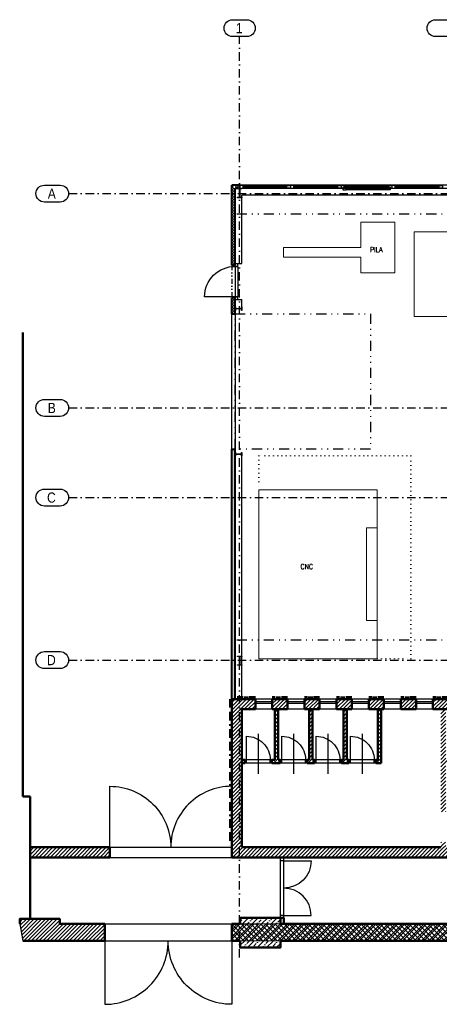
# Model space of a CAD drawing. Header units: millimetres. Extents: x 289644 to 361310, y -188841 to -159734.
# Tile 1 of 7: x 289644 to 302047, y -188841 to -159734. Entities that reach past the tile are written whole.
import ezdxf

# ---------------------------------------------------------------- set-up
doc = ezdxf.new("R2010")
doc.units = ezdxf.units.MM
for name, pattern in [('ACAD_ISO14W100', [24, 12, -3, 0, -3, 0, -3, 0, -3]), ('DASHDOT', [0.5, 0.25, -0.125, 0, -0.125]), ('DIVIDE', [8, 3, -1.5, 0.25, -1.5, 0.25, -1.5]), ('HRANIČNÍ', [44.45, 12.7, -6.35, 12.7, -6.35, 0, -6.35]), ('TEČKOVANÁ', [6.35, 0, -6.35])]:
    doc.linetypes.add(name, pattern=pattern)
for name, color, linetype in [('IN_C_CERCHOVANA', 7, 'DIVIDE'), ('IN_C_OSA', 6, 'DASHDOT'), ('IN_C_TENKA', 7, 'Continuous'), ('IN_NS_CERCHOVAMA', 20, 'DIVIDE'), ('IN_NS_TENKA', 20, 'Continuous'), ('IN_NS_VYPLNE OTVORU', 16, 'Continuous'), ('IN_VYPLNE OTVORU', 151, 'Continuous')]:
    doc.layers.add(name, color=color, linetype=linetype)
for name, color, linetype, lineweight in [('IN_C_TLUSTA', 5, 'Continuous', 50), ('IN_NS_TLUSTA', 1, 'Continuous', 40), ('IN_SLOUPY', 6, 'Continuous', 30), ('IN_SRAFY', 8, 'Continuous', 9), ('SLOUPY', 140, 'Continuous', 13)]:
    doc.layers.add(name, color=color, linetype=linetype, lineweight=lineweight)
doc.layers.add('IN_HELP', color=6, linetype='Continuous', plot=False)
doc.styles.add('ARIAL', font='arial.ttf')
doc.styles.add('ROMAND', font='romand.shx', dxfattribs={"width": 0.85})
pattern_1 = [(0, (0, -176228.025), (71.4375, 41.2444597), [47.625, -95.25]), (120, (0, -176228.025), (-71.4375, 41.24446), [47.625, -95.25]), (60, (0, -176228.025), (2e-07, 82.4889196), [-95.25, 47.625])]
pattern_2 = [(45, (0, -176228.025), (-56.1266, 56.1266), [])]

msp = doc.modelspace()

# ---------------------------------------------------------------- hatches: boundary and pattern name
at = {"layer": 'IN_SRAFY'}
h = msp.add_hatch(dxfattribs=at)
h.set_pattern_fill('HONEY', color=8, scale=15)
h.set_pattern_definition(pattern_1)
h.paths.add_polyline_path([(296010, -167961), (295910, -167961), (295910, -168426), (296010, -168426), (296010, -168283), (296010, -168282), (296010, -168282)])
h.paths.add_polyline_path([(296145, -164726), (296145, -164626), (295910, -164626), (295910, -166991), (296010, -166991), (296010, -164726)])
h = msp.add_hatch(dxfattribs=at)
h.set_pattern_fill('HONEY', color=8, scale=15)
h.set_pattern_definition(pattern_1)
h.paths.add_polyline_path([(296010, -172426), (295910, -172426), (295910, -179816), (296010, -179816)])
h = msp.add_hatch(dxfattribs=at)
h.set_pattern_fill('ANSI31', color=8, scale=25)
h.set_pattern_definition(pattern_2)
h.paths.add_polyline_path([(297285, -180116), (297185, -180116), (297185, -181616), (297098, -181616), (297098, -181716), (297343, -181716), (297343, -181616), (297285, -181616)], flags=17)
h.paths.add_polyline_path([(296298, -181616), (296210, -181616), (296210, -181716), (296298, -181716)], flags=17)
h.paths.add_polyline_path([(296145, -179816), (295910, -179816), (295910, -184496), (296145, -184496)])
h.paths.add_polyline_path([(296610, -179816), (296145, -179816), (296145, -184496), (302145, -184496), (302145, -184046), (302090, -184046), (302090, -184196), (296210, -184196), (296210, -180116), (296610, -180116)])
h.paths.add_polyline_path([(297560, -179816), (297110, -179816), (297110, -180116), (297560, -180116)])
h = msp.add_hatch(dxfattribs=at)
h.set_pattern_fill('ANSI31', color=8, scale=25)
h.set_pattern_definition(pattern_2)
h.paths.add_polyline_path([(298300, -180116), (298200, -180116), (298200, -181616), (298143, -181616), (298143, -181716), (298358, -181716), (298358, -181616), (298300, -181616)], flags=17)
h.paths.add_polyline_path([(299460, -179816), (299010, -179816), (299010, -180116), (299460, -180116)])
h.paths.add_polyline_path([(299315, -180116), (299215, -180116), (299215, -181616), (299158, -181616), (299158, -181716), (299373, -181716), (299373, -181616), (299315, -181616)])
h.paths.add_polyline_path([(300410, -179816), (299960, -179816), (299960, -180116), (300410, -180116)])
h.paths.add_polyline_path([(300330, -180116), (300230, -180116), (300230, -181616), (300173, -181616), (300173, -181716), (300330, -181716)])
h.paths.add_polyline_path([(298510, -180116), (298510, -179816), (298510, -179816), (298060, -179816), (298060, -180116)])
h = msp.add_hatch(dxfattribs=at)
h.set_pattern_fill('ANSI31', color=8, scale=25)
h.set_pattern_definition(pattern_2)
h.paths.add_polyline_path([(301360, -180116), (301360, -179816), (300910, -179816), (300910, -180116)])
h.paths.add_polyline_path([(301926, -179816), (301860, -179816), (301860, -180116), (301926, -180116)])
h.paths.add_polyline_path([(301926, -180116), (302145, -180116), (302145, -179816), (301926, -179816)])
h.paths.add_polyline_path([(302310, -179816), (302145, -179816), (302145, -180116), (302310, -180116)])
h.paths.add_polyline_path([(302090, -183146), (302145, -183146), (302145, -180116), (302090, -180116)])
h.paths.add_polyline_path([(302145, -183146), (302240, -183146), (302240, -181716), (302715, -181716), (302715, -181616), (302240, -181616), (302240, -180116), (302145, -180116)])
h.paths.add_polyline_path([(302240, -184196), (302240, -184046), (302145, -184046), (302145, -184496), (302850, -184496), (302850, -184196)])
h = msp.add_hatch(dxfattribs=at)
h.set_pattern_fill('ANSI31', color=8, scale=25)
h.set_pattern_definition(pattern_2)
h.paths.add_polyline_path([(292160, -186466), (290830, -186466), (290830, -186316), (289644, -186316), (289644, -186466), (289740, -186966), (292160, -186966), (292160, -186966)])
h.paths.add_polyline_path([(292310, -184196), (289950, -184196), (289950, -184496), (292310, -184496)])
h = msp.add_hatch(dxfattribs=at)
h.set_pattern_fill('ZDIVO-STR_PEV', color=8, scale=50, pattern_type=2)
h.set_pattern_definition([(45, (0, -176228.02), (-106.06602, 106.06602), []), (45, (70.71, -176228.02), (-106.06602, 106.06602), []), (135, (0, -176228.02), (-70.710678, -70.710678), [])])
h.paths.add_polyline_path([(296145, -186466), (296045, -186466), (295910, -186466), (295910, -186966), (296145, -186966)])
h.paths.add_polyline_path([(302145, -186466), (297350, -186466), (296245, -186466), (296245, -186466), (296145, -186466), (296145, -186966), (296164, -186966), (297401, -186966), (302145, -186966)])
h.paths.add_polyline_path([(308145, -186466), (304041, -186466), (302804, -186466), (302145, -186466), (302145, -186966), (302804, -186966), (304041, -186966), (308145, -186966)])
h.paths.add_polyline_path([(310785, -186466), (310635, -186466), (309420, -186466), (308145, -186466), (308145, -186966), (309420, -186966), (310657, -186966), (310785, -186966)])
h = msp.add_hatch(dxfattribs=at)
h.set_pattern_fill('BETON-PROSTY', color=8, scale=50, pattern_type=2)
h.set_pattern_definition([(45, (-6640, -176228.02), (-141.42136, 141.42136), []), (45, (-6498.58, -176228.02), (-70.71068, 212.13203), [100, -50, 0, -50])])
h.paths.add_polyline_path([(297350, -186286), (296164, -186286), (296164, -186466), (297350, -186466)])
h.paths.add_polyline_path([(297350, -186966), (296164, -186966), (296164, -187166), (297350, -187166)])

# ---------------------------------------------------------------- linework, layer by layer
at = {"color": 8, "linetype": 'Continuous', "lineweight": 15}
for p, q in [((299732, -166470), (299732, -165720)), ((300732, -165720), (299732, -165720)), ((300732, -167220), (300732, -165720)), ((301303, -166005), (301303, -168505)), ((311303, -166005), (301303, -166005)), ((297441, -166757), (297441, -166470)), ((299732, -166470), (297441, -166470)), ((299732, -166757), (297441, -166757)), ((299732, -167220), (299732, -166757)), ((300732, -167220), (299732, -167220)), ((301303, -168505), (311303, -168505)), ((296710, -173631), (296710, -178631)), ((300210, -173631), (296710, -173631)), ((300210, -174754), (300210, -173631)), ((300210, -174754), (299890, -174754)), ((299890, -174754), (299890, -177497)), ((300210, -177497), (300210, -174754)), ((299890, -177497), (300210, -177497)), ((300210, -178631), (300210, -177497)), ((296710, -178631), (300210, -178631))]:
    msp.add_line(p, q, dxfattribs=at)
at = {"color": 8, "linetype": 'TEČKOVANÁ', "lineweight": 13, "ltscale": 20}
for p, q in [((301210, -172631), (296710, -172631)), ((296710, -172631), (296710, -173631)), ((301210, -178631), (301210, -172631)), ((300210, -178631), (301210, -178631))]:
    msp.add_line(p, q, dxfattribs=at)
at = {"layer": 'IN_C_CERCHOVANA', "color": 8, "ltscale": 50}
msp.add_line((295910, -166991), (295910, -167961), dxfattribs=at)
at = {"layer": 'IN_C_OSA', "color": 8, "ltscale": 1000}
for p, q in [((296145, -187452), (296145, -160234)), ((291091, -164876), (356093, -164876)), ((291091, -171211), (356093, -171211)), ((291091, -173861), (356093, -173861)), ((291091, -178666), (356093, -178666))]:
    msp.add_line(p, q, dxfattribs=at)
at = {"layer": 'IN_C_OSA', "color": 8, "ltscale": 2500}
msp.add_line((291091, -186466), (356093, -186466), dxfattribs=at)
at = {"layer": 'IN_C_OSA', "color": 8, "linetype": 'ByBlock'}
for points in [[(295934, -160234, -1), (295934, -159734), (296357, -159734, -1), (296357, -160234)], [(301934, -160234, -1), (301934, -159734), (302357, -159734, -1), (302357, -160234)], [(290374, -164626), (290841, -164626, -1), (290841, -165126), (290374, -165126, -1)], [(290374, -170961), (290841, -170961, -1), (290841, -171461), (290374, -171461, -1)], [(290374, -173611), (290841, -173611, -1), (290841, -174111), (290374, -174111, -1)], [(290374, -178416), (290841, -178416, -1), (290841, -178916), (290374, -178916, -1)]]:
    msp.add_lwpolyline(points, format="xyb", close=True, dxfattribs=at)
at = {"layer": 'IN_C_TENKA', "color": 8}
for p, q in [((321645, -164626), (296145, -164626)), ((303695, -164726), (296145, -164726)), ((297110, -179816), (296610, -179816)), ((298060, -179816), (297560, -179816)), ((299010, -179816), (298510, -179816)), ((299960, -179816), (299460, -179816)), ((300910, -179816), (300410, -179816)), ((301860, -179816), (301360, -179816)), ((297110, -180116), (296610, -180116)), ((298060, -180116), (297560, -180116)), ((299010, -180116), (298510, -180116)), ((299960, -180116), (299460, -180116)), ((300910, -180116), (300410, -180116)), ((301860, -180116), (301360, -180116))]:
    msp.add_line(p, q, dxfattribs=at)
at = {"layer": 'IN_C_TLUSTA', "color": 8}
for p, q in [((289740, -168983), (289740, -182696)), ((295910, -179816), (295910, -184496)), ((296610, -179816), (295910, -179816)), ((296610, -180116), (296610, -179816)), ((297110, -180116), (297110, -179816)), ((297560, -179816), (297110, -179816)), ((297560, -180116), (297560, -179816)), ((298060, -180116), (298060, -179816)), ((298510, -179816), (298060, -179816)), ((298510, -180116), (298510, -179816)), ((299010, -180116), (299010, -179816)), ((299460, -179816), (299010, -179816)), ((299460, -180116), (299460, -179816)), ((299960, -180116), (299960, -179816)), ((300410, -179816), (299960, -179816)), ((300410, -180116), (300410, -179816)), ((300910, -180116), (300910, -179816)), ((301360, -179816), (300910, -179816)), ((301360, -180116), (301360, -179816)), ((301860, -180116), (301860, -179816)), ((302310, -179816), (301860, -179816)), ((296610, -180116), (296210, -180116)), ((296210, -184196), (296210, -180116)), ((297560, -180116), (297110, -180116)), ((297185, -181616), (297185, -180116)), ((297285, -180116), (297185, -180116)), ((297285, -181616), (297285, -180116)), ((298510, -180116), (298060, -180116)), ((298200, -181616), (298200, -180116)), ((298300, -181616), (298300, -180116)), ((299460, -180116), (299010, -180116)), ((299215, -181616), (299215, -180116)), ((299315, -181616), (299315, -180116)), ((300410, -180116), (299960, -180116)), ((300230, -181616), (300230, -180116)), ((300330, -181716), (300330, -180116)), ((301360, -180116), (300910, -180116)), ((302310, -180116), (301860, -180116)), ((296298, -181616), (296210, -181616)), ((296298, -181616), (296298, -181716)), ((297185, -181616), (297098, -181616)), ((297098, -181616), (297098, -181716)), ((297343, -181616), (297285, -181616)), ((297343, -181616), (297343, -181716)), ((298200, -181616), (298143, -181616)), ((298143, -181616), (298143, -181716)), ((298358, -181616), (298300, -181616)), ((298358, -181616), (298358, -181716)), ((299215, -181616), (299158, -181616)), ((299158, -181616), (299158, -181716)), ((299373, -181616), (299315, -181616)), ((299373, -181616), (299373, -181716)), ((300230, -181616), (300173, -181616)), ((300173, -181616), (300173, -181716)), ((296298, -181716), (296210, -181716)), ((297343, -181716), (297098, -181716)), ((298358, -181716), (298143, -181716)), ((299373, -181716), (299158, -181716)), ((300330, -181716), (300173, -181716)), ((289950, -182696), (289740, -182696)), ((289950, -186316), (289950, -182696)), ((292310, -184196), (289950, -184196)), ((292310, -184196), (292310, -184496)), ((302090, -184196), (296210, -184196)), ((292310, -184496), (289950, -184496)), ((302850, -184496), (295910, -184496)), ((292160, -186466), (290830, -186466)), ((292160, -186466), (292160, -186966)), ((296164, -186466), (295910, -186466)), ((295910, -186466), (295910, -186966)), ((297350, -186286), (297450, -186286)), ((302804, -186466), (297350, -186466)), ((297450, -186286), (297450, -186466)), ((292160, -186966), (289740, -186966)), ((296164, -186966), (295910, -186966)), ((302804, -186966), (297350, -186966))]:
    msp.add_line(p, q, dxfattribs=at)
for points in [[(289644, -186466), (289644, -186316), (290830, -186316), (290830, -186466)], [(296164, -186466), (296164, -186286), (297350, -186286), (297350, -186466)], [(296164, -186966), (296164, -187166), (297350, -187166), (297350, -186966)]]:
    msp.add_lwpolyline(points, dxfattribs=at)
at = {"layer": 'IN_HELP', "color": 8, "lineweight": 30}
for p, q in [((289950, -184196), (289950, -184496)), ((289644, -186466), (289740, -186966))]:
    msp.add_line(p, q, dxfattribs=at)
at = {"layer": 'IN_NS_CERCHOVAMA', "color": 8, "ltscale": 100}
for p, q in [((296060, -165471), (322460, -165471)), ((296060, -178071), (322460, -178071))]:
    msp.add_line(p, q, dxfattribs=at)
at = {"layer": 'IN_NS_TENKA', "color": 8}
for p, q in [((337610, -164926), (296210, -164926)), ((296210, -166946), (296210, -164926)), ((296010, -166946), (296210, -166946)), ((296010, -168006), (296210, -168006)), ((296210, -168226), (296210, -168006)), ((296210, -179816), (296210, -172626))]:
    msp.add_line(p, q, dxfattribs=at)
at = {"layer": 'IN_NS_TLUSTA', "color": 8}
for p, q in [((296145, -164626), (295910, -164626)), ((295910, -166991), (295910, -164626)), ((296145, -164726), (296010, -164726)), ((296010, -166991), (296010, -164726)), ((296145, -164626), (296145, -164726)), ((296010, -166991), (295910, -166991)), ((295910, -168426), (295910, -167961)), ((296010, -167961), (295910, -167961)), ((296010, -168426), (296010, -167961)), ((295910, -168426), (296010, -168426)), ((295910, -179816), (295910, -172426)), ((295910, -172426), (296010, -172426)), ((296010, -179816), (296010, -172426))]:
    msp.add_line(p, q, dxfattribs=at)
at = {"layer": 'IN_NS_TLUSTA', "color": 8, "linetype": 'HRANIČNÍ', "ltscale": 20}
msp.add_line((295860, -179816), (295860, -184196), dxfattribs=at)
at = {"layer": 'IN_NS_TLUSTA', "color": 8, "linetype": 'ACAD_ISO14W100', "ltscale": 15}
for p, q in [((296610, -179766), (296010, -179766)), ((297560, -179766), (297110, -179766)), ((298510, -179766), (298060, -179766)), ((299460, -179766), (299010, -179766)), ((300410, -179766), (299960, -179766)), ((301360, -179766), (300910, -179766)), ((302310, -179766), (301860, -179766))]:
    msp.add_line(p, q, dxfattribs=at)
at = {"layer": 'IN_NS_VYPLNE OTVORU', "color": 8}
for p, q in [((297545, -164636), (296195, -164636)), ((297545, -164666), (296245, -164666)), ((297545, -164686), (296245, -164686)), ((297545, -164716), (296245, -164716)), ((299045, -164636), (297695, -164636)), ((299045, -164666), (297745, -164666)), ((299045, -164686), (297745, -164686)), ((299045, -164716), (297745, -164716)), ((300545, -164636), (299195, -164636)), ((300545, -164666), (299245, -164666)), ((300545, -164686), (299245, -164686)), ((300495, -164686), (299245, -164686)), ((300495, -164716), (299295, -164716)), ((300495, -164736), (299295, -164736)), ((302045, -164636), (300695, -164636)), ((302045, -164666), (300745, -164666)), ((302045, -164686), (300745, -164686)), ((302045, -164716), (300745, -164716)), ((300495, -164766), (299295, -164766)), ((296010, -167026), (296060, -167026)), ((296010, -167026), (296060, -167026)), ((296010, -167038), (296010, -167913)), ((296090, -167038), (296090, -167913)), ((296010, -167926), (296060, -167926)), ((296010, -167961), (296010, -167967))]:
    msp.add_line(p, q, dxfattribs=at)
for points in [[(296245, -164636), (296145, -164636), (296145, -164716), (296245, -164716)], [(297545, -164636), (297645, -164636), (297645, -164716), (297545, -164716)], [(297745, -164636), (297645, -164636), (297645, -164716), (297745, -164716)], [(299045, -164636), (299145, -164636), (299145, -164716), (299045, -164716)], [(299295, -164686), (299195, -164686), (299195, -164766), (299295, -164766)], [(300495, -164686), (300595, -164686), (300595, -164766), (300495, -164766)], [(300745, -164636), (300645, -164636), (300645, -164716), (300745, -164716)], [(302045, -164636), (302145, -164636), (302145, -164716), (302045, -164716)], [(295910, -168426), (296010, -168426), (296010, -172426), (295910, -172426)]]:
    msp.add_lwpolyline(points, close=True, dxfattribs=at)
for points in [[(299245, -164716), (299245, -164636), (299145, -164636), (299145, -164716), (299245, -164716)], [(300545, -164716), (300545, -164636), (300645, -164636), (300645, -164716), (300545, -164716)]]:
    msp.add_lwpolyline(points, dxfattribs=at)
msp.add_lwpolyline([(296010, -167926), (295110, -167926, -0.414214), (296010, -167026)], format="xyb", dxfattribs=at)
at = {"layer": 'IN_NS_VYPLNE OTVORU', "color": 8, "linetype": 'DIVIDE', "ltscale": 100}
msp.add_lwpolyline([(296010, -168426), (300010, -168426), (300010, -172426), (296010, -172426)], close=True, dxfattribs=at)
at = {"layer": 'IN_SLOUPY', "color": 8}
for points in [[(296142, -164970), (296142, -164751, 0.414214), (296127, -164736), (296078, -164736), (296078, -164726), (296213, -164726), (296213, -164736), (296164, -164736, 0.414214), (296149, -164751), (296149, -164970, 0.414214), (296164, -164985), (296213, -164985), (296213, -164996), (296078, -164996), (296078, -164985), (296127, -164985, 0.414214)], [(296031, -168273), (296190, -168273, 0.414214), (296202, -168261), (296202, -168226), (296210, -168226), (296210, -168326), (296202, -168326), (296202, -168290, 0.414214), (296190, -168278), (296031, -168278, 0.414214), (296019, -168290), (296019, -168326), (296011, -168326), (296010, -168226), (296019, -168226), (296019, -168261, 0.414214)], [(296031, -172573), (296190, -172573, 0.414214), (296202, -172561), (296202, -172526), (296210, -172526), (296210, -172626), (296202, -172626), (296202, -172590, 0.414214), (296190, -172578), (296031, -172578, 0.414214), (296019, -172590), (296019, -172626), (296011, -172626), (296010, -172526), (296019, -172526), (296019, -172561, 0.414214)], [(296142, -178790), (296142, -178571, 0.414214), (296127, -178556), (296078, -178556), (296078, -178546), (296213, -178546), (296213, -178556), (296164, -178556, 0.414214), (296149, -178571), (296149, -178790, 0.414214), (296164, -178805), (296213, -178805), (296213, -178816), (296078, -178816), (296078, -178805), (296127, -178805, 0.414214)]]:
    msp.add_lwpolyline(points, format="xyb", close=True, dxfattribs=at)
at = {"layer": 'IN_SRAFY', "color": 8}
for p, q in [((296164, -186466), (297401, -186466)), ((296164, -186966), (297401, -186966))]:
    msp.add_line(p, q, dxfattribs=at)
at = {"layer": 'IN_VYPLNE OTVORU', "color": 8}
for p, q in [((297110, -179896), (296610, -179896)), ((297110, -179946), (296610, -179946)), ((298060, -179896), (297560, -179896)), ((298060, -179946), (297560, -179946)), ((299010, -179896), (298510, -179896)), ((299010, -179946), (298510, -179946)), ((299960, -179896), (299460, -179896)), ((299960, -179946), (299460, -179946)), ((300910, -179896), (300410, -179896)), ((300910, -179946), (300410, -179946)), ((301860, -179896), (301360, -179896)), ((301860, -179946), (301360, -179946)), ((296698, -182029), (296698, -180844)), ((297743, -182029), (297743, -180844)), ((298758, -182029), (298758, -180844)), ((299773, -182029), (299773, -180844)), ((297098, -181616), (296298, -181616)), ((296348, -181716), (296348, -181616)), ((297048, -181716), (297048, -181616)), ((298143, -181616), (297343, -181616)), ((297393, -181716), (297393, -181616)), ((298093, -181716), (298093, -181616)), ((299158, -181616), (298358, -181616)), ((298408, -181716), (298408, -181616)), ((299108, -181716), (299108, -181616)), ((300173, -181616), (299373, -181616)), ((299423, -181716), (299423, -181616)), ((300123, -181716), (300123, -181616)), ((297098, -181716), (296298, -181716)), ((298143, -181716), (297343, -181716)), ((299158, -181716), (298358, -181716)), ((300173, -181716), (299373, -181716)), ((292310, -184196), (295910, -184196)), ((292310, -184496), (295910, -184496)), ((297350, -186286), (297350, -184496)), ((297450, -186286), (297450, -184496)), ((297450, -184596), (297350, -184596)), ((297450, -186216), (297350, -186216)), ((292160, -186466), (295910, -186466)), ((292160, -186966), (295910, -186966))]:
    msp.add_line(p, q, dxfattribs=at)
for points in [[(296348, -181616), (296348, -180916, -0.414214), (297048, -181616)], [(297393, -181616), (297393, -180916, -0.414214), (298093, -181616)], [(298408, -181616), (298408, -180916, -0.414214), (299108, -181616)], [(299423, -181616), (299423, -180916, -0.414214), (300123, -181616)], [(292310, -184196), (292310, -182396, -0.414214), (294110, -184196)], [(295910, -184196), (295910, -182396, 0.414214), (294110, -184196)], [(297450, -184596), (298260, -184596, -0.414211), (297450, -185406)], [(297450, -186216), (298260, -186216, 0.414211), (297450, -185406)], [(292160, -186966), (292160, -188841, 0.414214), (294035, -186966)], [(295910, -186966), (295910, -188841, -0.414214), (294035, -186966)]]:
    msp.add_lwpolyline(points, format="xyb", dxfattribs=at)
at = {"layer": 'SLOUPY', "color": 8}
for points in [[(296013, -167023), (296011, -167021), (296010, -167018), (296010, -166954), (296011, -166951), (296013, -166948), (296015, -166946), (296018, -166946), (296082, -166946), (296086, -166946), (296088, -166948), (296090, -166951), (296090, -166954), (296090, -167018), (296090, -167021), (296088, -167023), (296086, -167025), (296082, -167026), (296018, -167026), (296015, -167025)], [(296090, -167026), (296010, -167026), (296010, -167038), (296090, -167038)], [(296085, -167020), (296084, -167021), (296082, -167022), (296018, -167022), (296017, -167021), (296016, -167020), (296015, -167019), (296014, -167018), (296014, -166954), (296015, -166952), (296016, -166951), (296017, -166950), (296018, -166950), (296082, -166950), (296084, -166950), (296085, -166951), (296086, -166952), (296086, -166954), (296086, -167018), (296086, -167019)], [(296090, -167926), (296010, -167926), (296010, -167913), (296090, -167913)], [(296013, -167928), (296011, -167931), (296010, -167934), (296010, -167998), (296011, -168001), (296013, -168003), (296015, -168005), (296018, -168006), (296082, -168006), (296086, -168005), (296088, -168003), (296090, -168001), (296090, -167998), (296090, -167934), (296090, -167931), (296088, -167928), (296086, -167926), (296082, -167926), (296018, -167926), (296015, -167926)], [(296085, -167931), (296084, -167930), (296082, -167930), (296018, -167930), (296017, -167930), (296016, -167931), (296015, -167932), (296014, -167934), (296014, -167998), (296015, -167999), (296016, -168000), (296017, -168001), (296018, -168002), (296082, -168002), (296084, -168001), (296085, -168000), (296086, -167999), (296086, -167998), (296086, -167932)]]:
    msp.add_lwpolyline(points, close=True, dxfattribs=at)

# ---------------------------------------------------------------- texts
at = {"color": 8, "char_height": 150, "attachment_point": 7, "style": 'ROMAND'}
for s, insert, width in [('{\\C0;PILA}', (300000, -166609), 390.07), ('{\\C0;CNC}', (297945, -175977), 578.29)]:
    msp.add_mtext(s, dxfattribs=dict(at, insert=insert, width=width))
at = {"layer": 'IN_C_OSA', "color": 8, "linetype": 'ByBlock', "style": 'ARIAL', "width": 0.85}
for s, p in [('1', (296034, -160134)), ('A', (290474, -165026)), ('B', (290474, -171361)), ('C', (290453, -174011)), ('D', (290453, -178816))]:
    msp.add_text(s, height=300, dxfattribs=at).set_placement(p)

doc.saveas('drawing.dxf')
